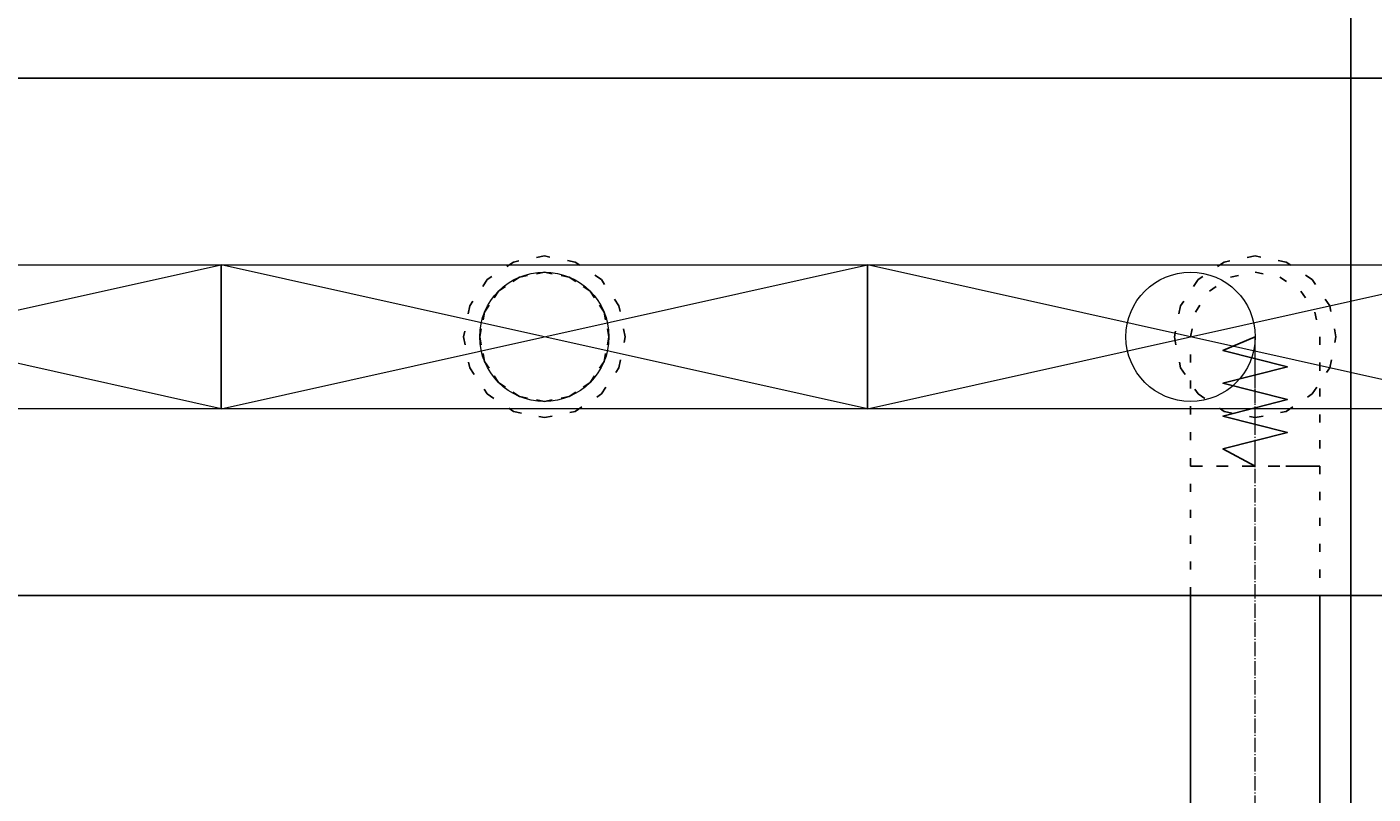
# Model space of a CAD drawing. Header units: centimetres. Extents: x -149939 to 48626, y -46000 to 152985.
# Tile 119 of 256: x -25369 to -23285, y 37297 to 38483. Entities that reach past the tile are written whole.
import ezdxf

# ---------------------------------------------------------------- set-up
doc = ezdxf.new("R2010")
doc.units = ezdxf.units.CM
doc.header["$LTSCALE"] = 50
doc.header["$PDMODE"] = 35
doc.header["$PDSIZE"] = 0.1
for name, pattern in [('CADVENT_CENTERLINE', [9.9, 7.4, -1, 0.5, -1]), ('CADVENT_HIDDEN', [0.8, 0.25, -0.55]), ('Kondygnacja  -0_5$0$HIDDEN', [9.525, 6.35, -3.175]), ('Kondygnacja  -0_5$0$HIDDEN2', [4.7625, 3.175, -1.5875])]:
    doc.linetypes.add(name, pattern=pattern)
doc.layers.get('0').update_dxf_attribs({"color": 8})
doc.layers.get('DEFPOINTS').update_dxf_attribs({"color": 8})
for name, color, linetype in [('01-103-Went PP_poziom-0_5$0$L_Nawiew', 7, 'Continuous'), ('bgde-nawiewEXP', 7, 'Continuous'), ('bgde-nawiewHIDDEN', 250, 'Continuous'), ('Kondygnacja  -0_5$0$ARCH_KONSTR_POWYŻEJ RZUTU', 8, 'Kondygnacja  -0_5$0$HIDDEN'), ('Kondygnacja  -0_5$0$ARCH_KONSTR_POWYŻEJ RZUTU_IST', 8, 'Kondygnacja  -0_5$0$HIDDEN2')]:
    doc.layers.add(name, color=color, linetype=linetype)
for name, color, linetype, lineweight in [('bgde-nawiewCEN', 7, 'Continuous', 13), ('bgde_nawiewnik', 11, 'Continuous', 5), ('Kondygnacja  -0_5$0$ARCH_INFO_WYMIARY', 8, 'Continuous', 9)]:
    doc.layers.add(name, color=color, linetype=linetype, lineweight=lineweight)
doc.styles.add('Kondygnacja  -0_5$0$Romans', font='Romans.shx', dxfattribs={"width": 0.7})
doc.dimstyles.new('Kondygnacja  -0_5$0$Wymiary 1-100', dxfattribs={"dimtxt": 12, "dimasz": 10, "dimexe": 5, "dimexo": 0, "dimgap": 4, "dimtad": 1, "dimrnd": 0.5, "dimzin": 12, "dimdsep": 46, "dimtxsty": 'Kondygnacja  -0_5$0$Romans', "dimblk": 'Kondygnacja  -0_5$0$_Oblique', "dimcen": 10, "dimdle": 10, "dimclrt": 55, "dimazin": 0, "dimtfac": 1, "dimtmove": 1, "dimatfit": 3, "dimfxl": 8, "dimfxlon": 1, "dimtolj": 1, "dimtzin": 0, "dimarcsym": 0})

# ---------------------------------------------------------------- blocks, each defined once
blk = doc.blocks.new('Kondygnacja  -0_5$0$konstrukcja istniejąca -0.5')
at = {"layer": 'Kondygnacja  -0_5$0$ARCH_KONSTR_POWYŻEJ RZUTU_IST', "ltscale": 10}
blk.add_lwpolyline([(9782, 7425), (9782, 8575)], dxfattribs=at)
blk = doc.blocks.new('Kondygnacja  -0_5$0$_Oblique')
at = {"color": 0, "linetype": 'ByBlock', "lineweight": -2}
blk.add_line((-0.5, -0.5), (0.5, 0.5), dxfattribs=at)
blk = doc.blocks.new('*D179')
at = {"layer": 'DEFPOINTS', "color": 0}
for p in [(-24020, 81900), (-25165.6, 12687.8), (-24020, 12492.9)]:
    blk.add_point(p, dxfattribs=at)
at = {"layer": 'Kondygnacja  -0_5$0$ARCH_INFO_WYMIARY', "color": 0, "lineweight": -2}
for p, q in [((-25165.6, 12500.9), (-25165.6, 12487.9)), ((-24020, 12500.9), (-24020, 12487.9)), ((-25175.6, 12492.9), (-24010, 12492.9))]:
    blk.add_line(p, q, dxfattribs=at)
at = {"layer": 'Kondygnacja  -0_5$0$ARCH_INFO_WYMIARY', "color": 0, "linetype": 'ByBlock', "lineweight": -2, "xscale": 10, "yscale": 10, "zscale": 10, "rotation": 180}
blk.add_blockref('Kondygnacja  -0_5$0$_Oblique', (-25165.6, 12492.9), dxfattribs=at)
at = {"layer": 'Kondygnacja  -0_5$0$ARCH_INFO_WYMIARY', "color": 0, "linetype": 'ByBlock', "lineweight": -2, "xscale": 10, "yscale": 10, "zscale": 10}
blk.add_blockref('Kondygnacja  -0_5$0$_Oblique', (-24020, 12492.9), dxfattribs=at)
at = {"layer": 'Kondygnacja  -0_5$0$ARCH_INFO_WYMIARY', "color": 55, "insert": (-24592.8, 12502.9), "char_height": 12, "attachment_point": 5, "style": 'Kondygnacja  -0_5$0$Romans'}
blk.add_mtext('\\A1;1145.5', dxfattribs=at)
blk = doc.blocks.new('*D212')
at = {"layer": 'DEFPOINTS', "color": 0}
for p in [(-30586.3, 81900), (-30681.1, 12489.5), (9064, 12489.5)]:
    blk.add_point(p, dxfattribs=at)
at = {"layer": 'Kondygnacja  -0_5$0$ARCH_INFO_WYMIARY', "color": 0, "lineweight": -2}
for p, q in [((-30681.1, 81910), (-30681.1, 12479.5)), ((-30673.1, 81900), (-30686.1, 81900)), ((-30673.1, 12489.5), (-30686.1, 12489.5))]:
    blk.add_line(p, q, dxfattribs=at)
at = {"layer": 'Kondygnacja  -0_5$0$ARCH_INFO_WYMIARY', "color": 0, "linetype": 'ByBlock', "lineweight": -2, "xscale": 10, "yscale": 10, "zscale": 10}
for p, rotation in [((-30681.1, 81900), 90), ((-30681.1, 12489.5), 270)]:
    blk.add_blockref('Kondygnacja  -0_5$0$_Oblique', p, dxfattribs=dict(at, rotation=rotation))
at = {"layer": 'Kondygnacja  -0_5$0$ARCH_INFO_WYMIARY', "color": 55, "insert": (-30691.1, 47194.8), "char_height": 12, "attachment_point": 5, "rotation": 90, "style": 'Kondygnacja  -0_5$0$Romans'}
blk.add_mtext('\\A1;69410.5', dxfattribs=at)
blk = doc.blocks.new('*D218')
at = {"layer": 'DEFPOINTS', "color": 0}
for p in [(-29180, 78695), (-24020, 12369.5), (-24020, 12070.3)]:
    blk.add_point(p, dxfattribs=at)
at = {"layer": 'Kondygnacja  -0_5$0$ARCH_INFO_WYMIARY', "color": 0, "lineweight": -2}
for p, q in [((-29190, 12070.3), (-24010, 12070.3)), ((-29180, 12078.3), (-29180, 12065.3)), ((-24020, 12078.3), (-24020, 12065.3))]:
    blk.add_line(p, q, dxfattribs=at)
at = {"layer": 'Kondygnacja  -0_5$0$ARCH_INFO_WYMIARY', "color": 0, "linetype": 'ByBlock', "lineweight": -2, "xscale": 10, "yscale": 10, "zscale": 10, "rotation": 180}
blk.add_blockref('Kondygnacja  -0_5$0$_Oblique', (-29180, 12070.3), dxfattribs=at)
at = {"layer": 'Kondygnacja  -0_5$0$ARCH_INFO_WYMIARY', "color": 0, "linetype": 'ByBlock', "lineweight": -2, "xscale": 10, "yscale": 10, "zscale": 10}
blk.add_blockref('Kondygnacja  -0_5$0$_Oblique', (-24020, 12070.3), dxfattribs=at)
at = {"layer": 'Kondygnacja  -0_5$0$ARCH_INFO_WYMIARY', "color": 55, "insert": (-26600, 12080.3), "char_height": 12, "attachment_point": 5, "style": 'Kondygnacja  -0_5$0$Romans'}
blk.add_mtext('\\A1;5160', dxfattribs=at)
blk = doc.blocks.new('A$C066D7839')
at = {"layer": 'bgde_nawiewnik', "color": 7}
for p, q in [((-50, -11.15), (-50, 11.15)), ((-50, 11.15), (50, 11.15)), ((-50, -11.15), (50, 11.15)), ((50, -11.15), (-50, 11.15)), ((50, 11.15), (50, -11.15)), ((50, -11.15), (-50, -11.15))]:
    blk.add_line(p, q, dxfattribs=at)
blk.add_circle((0, 0), 10, dxfattribs=at)

msp = doc.modelspace()

# ---------------------------------------------------------------- linework, layer by layer
at = {"layer": 'bgde-nawiewCEN', "linetype": 'CADVENT_CENTERLINE', "ltscale": 0.06}
for p, q in [((-23467.838, 38003.393), (-23467.838, 38003.868)), ((-23467.838, 38002.268), (-23467.838, 38003.393)), ((-23467.838, 38000.075), (-23467.838, 38002.268)), ((-23467.838, 37996.46), (-23467.838, 38000.075)), ((-23467.838, 37991.068), (-23467.838, 37996.46)), ((-23467.838, 37983.542), (-23467.838, 37991.068)), ((-23467.838, 37973.527), (-23467.838, 37983.542)), ((-23467.838, 37960.668), (-23467.838, 37973.527)), ((-23467.838, 37944.608), (-23467.838, 37960.668)), ((-23467.838, 37924.993), (-23467.838, 37944.608)), ((-23467.838, 37901.468), (-23467.838, 37924.993)), ((-23467.838, 37873.675), (-23467.838, 37901.468)), ((-23467.838, 37822.564), (-23467.838, 37873.675)), ((-23467.838, 37803.868), (-23467.838, 37822.564)), ((-23467.838, 33738.069), (-23467.838, 37803.868))]:
    msp.add_line(p, q, dxfattribs=at)
at = {"layer": 'bgde-nawiewEXP', "linetype": 'Continuous'}
for points in [[(-40588.801, 38403.941), (-19380.813, 38403.941), (-19380.813, 37603.941), (-40588.801, 37603.941)], [(-23567.838, 37603.941), (-23567.838, 33738.07), (-23367.838, 33738.07), (-23367.838, 37603.941)]]:
    msp.add_lwpolyline(points, dxfattribs=at)
at = {"layer": 'bgde-nawiewHIDDEN', "linetype": 'CADVENT_HIDDEN'}
for points in [[(-24692.838, 38003.868), (-24683.323, 37956.032), (-24656.226, 37915.479), (-24615.674, 37888.383), (-24567.838, 37878.868), (-24520.003, 37888.383), (-24479.45, 37915.479), (-24452.353, 37956.032), (-24442.838, 38003.868), (-24452.353, 38051.703), (-24479.45, 38092.256), (-24520.003, 38119.352), (-24567.838, 38128.868), (-24615.674, 38119.352), (-24656.226, 38092.256), (-24683.323, 38051.703)], [(-24692.838, 38003.868), (-24683.323, 37956.032), (-24656.226, 37915.479), (-24615.674, 37888.383), (-24567.838, 37878.868), (-24520.003, 37888.383), (-24479.45, 37915.479), (-24452.353, 37956.032), (-24442.838, 38003.868), (-24452.353, 38051.703), (-24479.45, 38092.256), (-24520.003, 38119.352), (-24567.838, 38128.868), (-24615.674, 38119.352), (-24656.226, 38092.256), (-24683.323, 38051.703)], [(-23592.838, 38003.868), (-23583.323, 37956.032), (-23556.226, 37915.479), (-23515.674, 37888.383), (-23467.838, 37878.868), (-23420.003, 37888.383), (-23379.45, 37915.479), (-23352.353, 37956.032), (-23342.838, 38003.868), (-23352.353, 38051.703), (-23379.45, 38092.256), (-23420.003, 38119.352), (-23467.838, 38128.868), (-23515.674, 38119.352), (-23556.226, 38092.256), (-23583.323, 38051.703)], [(-23592.838, 38003.868), (-23583.323, 37956.032), (-23556.226, 37915.479), (-23515.674, 37888.383), (-23467.838, 37878.868), (-23420.003, 37888.383), (-23379.45, 37915.479), (-23352.353, 37956.032), (-23342.838, 38003.868), (-23352.353, 38051.703), (-23379.45, 38092.256), (-23420.003, 38119.352), (-23467.838, 38128.868), (-23515.674, 38119.352), (-23556.226, 38092.256), (-23583.323, 38051.703)], [(-24667.838, 38003.868), (-24660.226, 37965.599), (-24638.549, 37933.157), (-24606.106, 37911.48), (-24567.838, 37903.868), (-24529.57, 37911.48), (-24497.127, 37933.157), (-24475.45, 37965.599), (-24467.838, 38003.868), (-24475.45, 38042.136), (-24497.127, 38074.578), (-24529.57, 38096.255), (-24567.838, 38103.868), (-24606.106, 38096.255), (-24638.549, 38074.578), (-24660.226, 38042.136)], [(-24667.838, 38003.868), (-24660.226, 38042.136), (-24638.549, 38074.578), (-24606.106, 38096.255), (-24567.838, 38103.868), (-24529.57, 38096.255), (-24497.127, 38074.578), (-24475.45, 38042.136), (-24467.838, 38003.868), (-24475.45, 37965.599), (-24497.127, 37933.157), (-24529.57, 37911.48), (-24567.838, 37903.868), (-24606.106, 37911.48), (-24638.549, 37933.157), (-24660.226, 37965.599)], [(-23567.838, 37803.868), (-23567.838, 38003.868), (-23560.226, 38042.136), (-23538.549, 38074.578), (-23506.106, 38096.255), (-23467.838, 38103.868), (-23429.57, 38096.255), (-23397.127, 38074.578), (-23375.45, 38042.136), (-23367.838, 38003.868), (-23367.838, 37803.868), (-23429.57, 37803.868), (-23429.57, 37803.867), (-23560.226, 37803.867)]]:
    msp.add_lwpolyline(points, close=True, dxfattribs=at)
at = {"layer": 'bgde-nawiewHIDDEN'}
for points in [[(-24567.838, 38003.868), (-24567.838, 38003.868)], [(-23467.838, 38003.868), (-23517.838, 37982.57), (-23417.838, 37957.208), (-23517.838, 37931.988), (-23417.838, 37906.703), (-23517.838, 37881.168), (-23417.838, 37855.809), (-23517.838, 37830.35), (-23467.838, 37803.868)]]:
    msp.add_lwpolyline(points, dxfattribs=at)
at = {"layer": 'bgde-nawiewHIDDEN', "linetype": 'CADVENT_HIDDEN'}
for points in [[(-23567.838, 37603.941), (-23567.838, 37803.868), (-23397.127, 37803.868), (-23397.127, 37803.867), (-23375.45, 37803.867)], [(-23375.45, 37803.867), (-23397.127, 37803.867)], [(-23375.45, 37803.867), (-23367.838, 37803.867), (-23367.838, 37603.941)]]:
    msp.add_lwpolyline(points, dxfattribs=at)

# ---------------------------------------------------------------- block references
at = {"layer": '01-103-Went PP_poziom-0_5$0$L_Nawiew', "xscale": 10, "yscale": 10, "zscale": 10}
for p in [(-25567.836, 38003.868, 987.119), (-24567.836, 38003.868, 987.119), (-23567.836, 38003.868, 987.119)]:
    msp.add_blockref('A$C066D7839', p, dxfattribs=at)
at = {"layer": 'Kondygnacja  -0_5$0$ARCH_KONSTR_POWYŻEJ RZUTU', "xscale": 10, "yscale": 10, "zscale": 10}
msp.add_blockref('Kondygnacja  -0_5$0$konstrukcja istniejąca -0.5', (-121140, -45000), dxfattribs=at)

# ---------------------------------------------------------------- dimensions: what is measured, and where the dimension line sits
at = {"layer": 'Kondygnacja  -0_5$0$ARCH_INFO_WYMIARY'}
dim = msp.add_linear_dim(base=(-30681.114, 12489.5), p1=(-30586.301, 81900), p2=(9064, 12489.5), angle=90, dimstyle='Kondygnacja  -0_5$0$Wymiary 1-100', dxfattribs=at)
dim.commit()
dim.dimension.update_dxf_attribs({"geometry": '*D212', "text_midpoint": (-30691.114, 47194.75)})
for base, p1, p2, picture, middle in [((-24020, 12492.917), (-25165.562, 12687.772), (-24020, 81900), '*D179', (-24592.781, 12502.917)), ((-24020, 12070.305), (-29180, 78695), (-24020, 12369.5), '*D218', (-26600, 12080.305))]:
    dim = msp.add_linear_dim(base=base, p1=p1, p2=p2, dimstyle='Kondygnacja  -0_5$0$Wymiary 1-100', dxfattribs=at)
    dim.commit()
    dim.dimension.update_dxf_attribs({"geometry": picture, "text_midpoint": middle})

doc.saveas('drawing.dxf')
